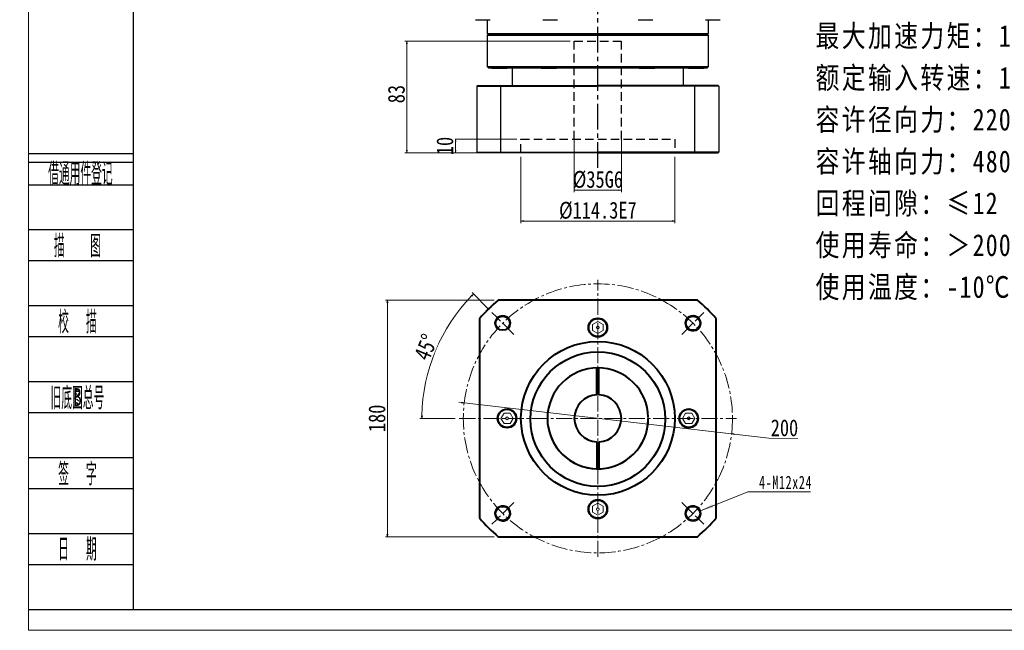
# Model space of a CAD drawing. Header units: millimetres. Extents: x 4285 to 5600, y 2125 to 3050.
# Tile 1 of 4: x 4285 to 5017, y 2125 to 2579. Entities that reach past the tile are written whole.
import ezdxf
from ezdxf.enums import TextEntityAlignment as Align

# ---------------------------------------------------------------- set-up
doc = ezdxf.new("R2010")
doc.units = ezdxf.units.MM
doc.header["$PDSIZE"] = -5
for name, pattern in [('CENTER2', [28.575, 19.05, -3.175, 3.175, -3.175]), ('DASHED2', [9.525, 6.35, -3.175]), ('点画线', [18, 12, -2, 2, -2])]:
    doc.linetypes.add(name, pattern=pattern)
doc.layers.get('0').update_dxf_attribs({"lineweight": 35})
for name, color, linetype in [('1轮廓实线层', 7, 'Continuous'), ('2细线层', 4, 'Continuous'), ('3中心线层', 1, 'CENTER2'), ('4虚线层', 6, 'DASHED2'), ('6文字层', 3, 'Continuous')]:
    doc.layers.add(name, color=color, linetype=linetype)
for name, color, linetype, lineweight in [('中心线层', 1, '点画线', 18), ('图框_外框线', 7, 'Continuous', 18), ('尺寸线层', 3, 'Continuous', 18), ('粗实线', 7, 'Continuous', 50), ('粗实线层', 7, 'Continuous', 35), ('细实线', 7, 'Continuous', 18), ('虚线', 7, 'Continuous', 18)]:
    doc.layers.add(name, color=color, linetype=linetype, lineweight=lineweight)
doc.styles.add('PC_TEXTSTYLE', font='ISOCP.SHX', dxfattribs={"width": 0.707, "bigfont": 'GBCBIG.SHX'})
doc.styles.get("Standard").update_dxf_attribs({"font": 'SimSun.ttf'})
doc.styles.add('宋体', font='SimSun.ttf', dxfattribs={"width": 0.8})
doc.styles.add('标准', font='txt', dxfattribs={"width": 0.667})
doc.dimstyles.new('A水平标注$0', dxfattribs={"dimtxt": 3.5, "dimasz": 2, "dimexe": 1.5, "dimexo": 3, "dimgap": 1.1, "dimtad": 1, "dimtoh": 1, "dimdec": 4, "dimdsep": 46, "dimtxsty": '宋体', "dimblk": 'OPEN', "dimcen": 3, "dimclrd": 3, "dimclre": 3, "dimclrt": 6, "dimadec": 0, "dimazin": 0, "dimtm": 1e-09, "dimtfac": 1, "dimtdec": 4, "dimtix": 1, "dimtmove": 0, "dimatfit": 3, "dimldrblk": 'OPEN', "dimfxl": 0, "dimlwd": 13, "dimlwe": 13, "dimarcsym": 0})

# ---------------------------------------------------------------- blocks, each defined once
blk = doc.blocks.new('_Open')
at = {"color": 0, "linetype": 'ByBlock', "lineweight": -2}
for p, q in [((-1, 0.17), (0, 0)), ((-1, -0.17), (0, 0)), ((0, 0), (-1, 0))]:
    blk.add_line(p, q, dxfattribs=at)
blk = doc.blocks.new('*X26')
at = {"layer": 'Defpoints', "color": 0, "transparency": 16777216}
for p in [(4635.99, 2360.84), (4654.79, 2342.04), (4611.68, 2282.15), (4817.68, 2282.15)]:
    blk.add_point(p, dxfattribs=at)
at = {"layer": '尺寸线层', "color": 3, "lineweight": 13, "transparency": 16777216}
for p, q in [((4633.87, 2362.96), (4621.17, 2375.67)), ((4608.68, 2282.15), (4582.43, 2282.15))]:
    blk.add_line(p, q, dxfattribs=at)
blk.add_arc((4714.68, 2282.15), 130.75, 135.87643, 179.12357, dxfattribs=at)
at = {"layer": '尺寸线层', "color": 3, "lineweight": 13, "transparency": 16777216, "xscale": 2, "yscale": 2, "zscale": 2}
for p, rotation in [((4622.23, 2374.61), 45.43821665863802), ((4583.93, 2282.15), 269.5617850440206)]:
    blk.add_blockref('_Open', p, dxfattribs=dict(at, rotation=rotation))
at = {"layer": '尺寸线层', "color": 6, "transparency": 16777216, "insert": (4586.92, 2335.07), "char_height": 12.5, "attachment_point": 5, "rotation": 67.5, "style": '宋体', "bg_fill": 3, "box_fill_scale": 1.1, "bg_fill_color": 257, "bg_fill_transparency": 0}
blk.add_mtext('45%%d', dxfattribs=at)
at = {"layer": 'Defpoints', "color": 0, "transparency": 16777216}
blk.add_point((4593.88, 2332.19), dxfattribs=at)
blk = doc.blocks.new('*X27')
at = {"layer": 'Defpoints', "color": 0, "transparency": 16777216}
for p in [(4615.34, 2293.64), (4814.02, 2270.66)]:
    blk.add_point(p, dxfattribs=at)
at = {"layer": '尺寸线层', "color": 3, "lineweight": 13, "transparency": 16777216}
for p, q in [((4613.35, 2293.87), (4611.37, 2294.1)), ((4615.34, 2293.64), (4814.02, 2270.66)), ((4841.87, 2267.44), (4816, 2270.43)), ((4863.37, 2267.44), (4841.87, 2267.44))]:
    blk.add_line(p, q, dxfattribs=at)
at = {"layer": '尺寸线层', "color": 3, "lineweight": 13, "transparency": 16777216, "xscale": 2, "yscale": 2, "zscale": 2}
for p, rotation in [((4615.34, 2293.64), 353.4038765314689), ((4814.02, 2270.66), 173.4038765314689)]:
    blk.add_blockref('_Open', p, dxfattribs=dict(at, rotation=rotation))
at = {"layer": '尺寸线层', "color": 6, "transparency": 16777216, "insert": (4853.37, 2275.05), "char_height": 12.5, "attachment_point": 5, "style": '宋体', "bg_fill": 3, "box_fill_scale": 1.1, "bg_fill_color": 257, "bg_fill_transparency": 0}
blk.add_mtext('200', dxfattribs=at)
blk = doc.blocks.new('*X28')
at = {"layer": '尺寸线层', "linetype": 'Continuous'}
blk.add_hatch(color=0, dxfattribs=at).paths.add_polyline_path([(-38.54, -14.1), (-29.8, -9.28), (-28.88, -11.58)], flags=0)
at = {"layer": '尺寸线层', "color": 0, "linetype": 'Continuous'}
blk.add_line((-38.54, -14.1), (-3.23, 0), dxfattribs=at)
at = {"layer": '尺寸线层', "color": 0}
for p, q in [((-3.23, 0), (0, 0)), ((0, 0), (43.2, 0)), ((0, 0), (0, 0))]:
    blk.add_line(p, q, dxfattribs=at)
at = {"layer": '尺寸线层', "color": 0, "insert": (4.95, 1.98), "char_height": 9.9, "width": 76.4983, "attachment_point": 7, "line_spacing_factor": 1.15057, "style": '标准'}
blk.add_mtext('\\T1.1;4-M12x24', dxfattribs=at)
blk = doc.blocks.new('*X29')
at = {"layer": 'Defpoints', "color": 0, "transparency": 16777216}
for p in [(4640.65, 2370.15), (4558.28, 2194.15), (4640.65, 2194.15)]:
    blk.add_point(p, dxfattribs=at)
at = {"layer": '尺寸线层', "color": 3, "lineweight": 13, "transparency": 16777216}
for p, q in [((4637.65, 2370.15), (4556.78, 2370.15)), ((4558.28, 2368.15), (4558.28, 2196.15)), ((4637.65, 2194.15), (4556.78, 2194.15))]:
    blk.add_line(p, q, dxfattribs=at)
at = {"layer": '尺寸线层', "color": 3, "lineweight": 13, "transparency": 16777216, "xscale": 2, "yscale": 2, "zscale": 2}
for p, rotation in [((4558.28, 2370.15), 90), ((4558.28, 2194.15), 270)]:
    blk.add_blockref('_Open', p, dxfattribs=dict(at, rotation=rotation))
at = {"layer": '尺寸线层', "color": 6, "transparency": 16777216, "insert": (4550.53, 2282.15), "char_height": 12.5, "attachment_point": 5, "rotation": 90, "style": '宋体', "bg_fill": 3, "box_fill_scale": 1.1, "bg_fill_color": 256, "bg_fill_true_color": 13158600, "bg_fill_transparency": 0}
blk.add_mtext('180', dxfattribs=at)
blk = doc.blocks.new('*D40')
at = {"layer": 'Defpoints', "color": 0, "transparency": 16777216}
for p in [(4657.53, 2489.67), (4650.49, 2479.67)]:
    blk.add_point(p, dxfattribs=at)
at = {"layer": '尺寸线层', "color": 3, "lineweight": 13, "transparency": 16777216}
for p, q in [((4654.53, 2489.67), (4607.27, 2489.67)), ((4608.77, 2487.67), (4608.77, 2481.67)), ((4647.49, 2479.67), (4607.27, 2479.67))]:
    blk.add_line(p, q, dxfattribs=at)
at = {"layer": '尺寸线层', "color": 3, "lineweight": 13, "transparency": 16777216, "xscale": 2, "yscale": 2, "zscale": 2}
for p, rotation in [((4608.77, 2489.67), 90), ((4608.77, 2479.67), 270)]:
    blk.add_blockref('_Open', p, dxfattribs=dict(at, rotation=rotation))
at = {"layer": '尺寸线层', "color": 6, "transparency": 16777216, "insert": (4601.02, 2484.67), "char_height": 12.5, "attachment_point": 5, "rotation": 90, "style": '宋体', "bg_fill": 3, "box_fill_scale": 1.1, "bg_fill_color": 256, "bg_fill_true_color": 13158600, "bg_fill_transparency": 0}
blk.add_mtext('10', dxfattribs=at)
at = {"layer": 'Defpoints', "color": 0, "transparency": 16777216}
blk.add_point((4608.77, 2479.67), dxfattribs=at)
blk = doc.blocks.new('*D41')
at = {"layer": 'Defpoints', "color": 0, "transparency": 16777216}
for p in [(4697.18, 2562.67), (4572.72, 2479.67), (4650.49, 2479.67)]:
    blk.add_point(p, dxfattribs=at)
at = {"layer": '尺寸线层', "color": 3, "lineweight": 13, "transparency": 16777216}
for p, q in [((4694.18, 2562.67), (4571.22, 2562.67)), ((4572.72, 2560.67), (4572.72, 2481.67)), ((4647.49, 2479.67), (4571.22, 2479.67))]:
    blk.add_line(p, q, dxfattribs=at)
at = {"layer": '尺寸线层', "color": 3, "lineweight": 13, "transparency": 16777216, "xscale": 2, "yscale": 2, "zscale": 2}
for p, rotation in [((4572.72, 2562.67), 90), ((4572.72, 2479.67), 270)]:
    blk.add_blockref('_Open', p, dxfattribs=dict(at, rotation=rotation))
at = {"layer": '尺寸线层', "color": 6, "transparency": 16777216, "insert": (4564.97, 2523.24), "char_height": 12.5, "attachment_point": 5, "rotation": 90, "style": '宋体', "bg_fill": 3, "box_fill_scale": 1.1, "bg_fill_color": 256, "bg_fill_true_color": 13158600, "bg_fill_transparency": 0}
blk.add_mtext('83', dxfattribs=at)
blk = doc.blocks.new('*D42')
at = {"layer": 'Defpoints', "color": 0, "transparency": 16777216}
for p in [(4657.53, 2479.67), (4771.83, 2479.67), (4771.83, 2428.88)]:
    blk.add_point(p, dxfattribs=at)
at = {"layer": '尺寸线层', "color": 3, "lineweight": 13, "transparency": 16777216}
for p, q in [((4657.53, 2476.67), (4657.53, 2427.38)), ((4771.83, 2476.67), (4771.83, 2427.38)), ((4659.53, 2428.88), (4769.83, 2428.88))]:
    blk.add_line(p, q, dxfattribs=at)
at = {"layer": '尺寸线层', "color": 3, "lineweight": 13, "transparency": 16777216, "xscale": 2, "yscale": 2, "zscale": 2, "rotation": 180}
blk.add_blockref('_Open', (4657.53, 2428.88), dxfattribs=at)
at = {"layer": '尺寸线层', "color": 3, "lineweight": 13, "transparency": 16777216, "xscale": 2, "yscale": 2, "zscale": 2}
blk.add_blockref('_Open', (4771.83, 2428.88), dxfattribs=at)
at = {"layer": '尺寸线层', "color": 6, "transparency": 16777216, "insert": (4714.68, 2436.63), "char_height": 12.5, "attachment_point": 5, "style": '宋体'}
blk.add_mtext('{%%c114.3}{}{E7}', dxfattribs=at)
blk = doc.blocks.new('*D43')
at = {"layer": 'Defpoints', "color": 0, "transparency": 16777216}
for p in [(4697.18, 2492.67), (4732.18, 2492.67), (4732.18, 2451.82)]:
    blk.add_point(p, dxfattribs=at)
at = {"layer": '尺寸线层', "color": 3, "lineweight": 13, "transparency": 16777216}
for p, q in [((4697.18, 2489.67), (4697.18, 2450.32)), ((4732.18, 2489.67), (4732.18, 2450.32)), ((4699.18, 2451.82), (4730.18, 2451.82))]:
    blk.add_line(p, q, dxfattribs=at)
at = {"layer": '尺寸线层', "color": 3, "lineweight": 13, "transparency": 16777216, "xscale": 2, "yscale": 2, "zscale": 2, "rotation": 180}
blk.add_blockref('_Open', (4697.18, 2451.82), dxfattribs=at)
at = {"layer": '尺寸线层', "color": 3, "lineweight": 13, "transparency": 16777216, "xscale": 2, "yscale": 2, "zscale": 2}
blk.add_blockref('_Open', (4732.18, 2451.82), dxfattribs=at)
at = {"layer": '尺寸线层', "color": 6, "transparency": 16777216, "insert": (4714.68, 2459.57), "char_height": 12.5, "attachment_point": 5, "style": '宋体'}
blk.add_mtext('{%%c35}{}{G6}', dxfattribs=at)

msp = doc.modelspace()

# ---------------------------------------------------------------- linework, layer by layer
at = {"color": 0, "lineweight": 20}
msp.add_circle((4714.6798, 2214.6515), 1.0209, dxfattribs=at)
at = {"layer": '1轮廓实线层', "linetype": 'Continuous', "lineweight": 30}
for p, q in [((4623.7209, 2578.5694), (4630.6444, 2578.5694)), ((4630.6444, 2578.5694), (4634.7209, 2578.5694)), ((4632.6798, 2568.1694), (4632.6798, 2578.5694)), ((4673.7815, 2578.5694), (4684.0447, 2578.5694)), ((4684.0447, 2578.5694), (4684.7815, 2578.5694)), ((4744.578, 2578.5694), (4755.578, 2578.5694)), ((4794.6386, 2578.5694), (4805.6386, 2578.5694)), ((4796.6798, 2578.5694), (4796.6798, 2568.1694)), ((4633.1798, 2567.6694), (4632.6798, 2568.1694)), ((4796.6798, 2568.1694), (4632.6798, 2568.1694)), ((4632.6798, 2567.1694), (4633.1798, 2567.6694)), ((4632.6798, 2543.4694), (4632.6798, 2567.1694)), ((4632.6798, 2567.1694), (4796.6798, 2567.1694)), ((4633.1798, 2567.6694), (4796.1798, 2567.6694)), ((4796.6798, 2568.1694), (4796.1798, 2567.6694)), ((4796.1798, 2567.6694), (4796.6798, 2567.1694)), ((4796.6798, 2567.1694), (4796.6798, 2543.4694)), ((4633.4798, 2542.6694), (4632.6798, 2543.4694)), ((4714.6798, 2543.4694), (4632.6798, 2543.4694)), ((4633.4798, 2542.6694), (4714.6798, 2542.6694)), ((4636.1798, 2542.5694), (4647.1798, 2542.5694)), ((4651.1798, 2529.6694), (4651.1798, 2542.6694)), ((4672.6798, 2542.5694), (4683.6798, 2542.5694)), ((4796.6798, 2543.4694), (4714.6798, 2543.4694)), ((4714.6798, 2542.6694), (4795.8798, 2542.6694)), ((4745.6798, 2542.5694), (4756.6798, 2542.5694)), ((4778.1798, 2542.6694), (4778.1798, 2529.6694)), ((4782.1798, 2542.5694), (4793.1798, 2542.5694)), ((4796.6798, 2543.4694), (4795.8798, 2542.6694)), ((4786.6845, 2529.1694), (4786.5023, 2529.6694)), ((4786.6845, 2480.1694), (4786.6845, 2529.1694)), ((4804.1845, 2529.6694), (4804.6845, 2529.1694)), ((4804.6845, 2529.1694), (4804.6845, 2480.1694)), ((4714.6845, 2479.6694), (4804.1845, 2479.6694)), ((4786.6845, 2480.1694), (4786.5023, 2479.6694)), ((4804.1845, 2479.6694), (4804.6845, 2480.1694))]:
    msp.add_line(p, q, dxfattribs=at)
at = {"layer": '1轮廓实线层'}
for p, q in [((4804.1845, 2529.6694), (4714.6845, 2529.6694)), ((4804.6845, 2529.1694), (4714.6845, 2529.1694)), ((4804.6845, 2480.1694), (4714.6845, 2480.1694))]:
    msp.add_line(p, q, dxfattribs=at)
at = {"layer": '1轮廓实线层', "linetype": 'Continuous', "lineweight": 30}
for centre, start, end in [((4636.1798, 2543.5694), 244.1580672, 270), ((4647.1798, 2543.5694), 270, 295.8419328), ((4672.6798, 2543.5694), 244.1580672, 270), ((4683.6798, 2543.5694), 270, 295.8419328), ((4745.6798, 2543.5694), 244.1580672, 270), ((4756.6798, 2543.5694), 270, 295.8419328), ((4782.1798, 2543.5694), 244.1580672, 270), ((4793.1798, 2543.5694), 270, 295.8419328)]:
    msp.add_arc(centre, 1, start, end, dxfattribs=at)
at = {"layer": '2细线层'}
for p, q in [((4291.6357, 2479.1688), (4369.4502, 2479.1688)), ((4291.6357, 2472.5213), (4369.4502, 2472.5213)), ((4291.6357, 2455.9025), (4369.4502, 2455.9025)), ((4291.6357, 2422.6649), (4369.4502, 2422.6649)), ((4291.6357, 2399.3986), (4369.4502, 2399.3986)), ((4291.6357, 2366.161), (4369.4502, 2366.161)), ((4291.6357, 2342.8947), (4369.4502, 2342.8947)), ((4291.6357, 2309.6572), (4369.4502, 2309.6572)), ((4291.6357, 2286.3909), (4369.4502, 2286.3909)), ((4291.6357, 2253.1533), (4369.4502, 2253.1533)), ((4291.6357, 2229.887), (4369.4502, 2229.887)), ((4291.6357, 2196.6494), (4369.4502, 2196.6494)), ((4291.6357, 2173.3831), (4369.4502, 2173.3831)), ((4291.6357, 2140.1455), (4369.4502, 2140.1455))]:
    msp.add_line(p, q, dxfattribs=at)
at = {"layer": '3中心线层'}
msp.add_line((4714.6845, 2468.4623), (4714.6845, 2710.1694), dxfattribs=at)
at = {"layer": '4虚线层'}
for p, q in [((4697.1845, 2562.6694), (4732.1845, 2562.6694)), ((4697.1845, 2489.6694), (4697.1845, 2562.6694)), ((4732.1845, 2489.6694), (4732.1845, 2562.6694)), ((4657.5345, 2489.6694), (4771.8345, 2489.6694)), ((4657.5345, 2479.6694), (4657.5345, 2489.6694)), ((4771.8345, 2489.6694), (4771.8345, 2479.6694))]:
    msp.add_line(p, q, dxfattribs=at)
at = {"layer": '中心线层'}
for p, q in [((4652.222, 2344.6092), (4635.9915, 2360.8398)), ((4777.1375, 2344.6092), (4793.368, 2360.8398)), ((4652.222, 2219.6938), (4635.9915, 2203.4632)), ((4777.1375, 2219.6938), (4793.368, 2203.4632))]:
    msp.add_line(p, q, dxfattribs=at)
msp.add_circle((4714.6798, 2282.1515), 100, dxfattribs=at)
at = {"layer": '粗实线', "color": 0, "lineweight": 40}
msp.add_line((4640.646, 2194.1515), (4788.7135, 2194.1515), dxfattribs=at)
for centre, radius in [((4714.6798, 2214.6515), 7), ((4714.6798, 2214.6515), 6.75), ((4643.9691, 2211.4408), 5.25), ((4785.3904, 2211.4408), 5.25)]:
    msp.add_circle(centre, radius, dxfattribs=at)
for start, end in [(220.073664, 229.926336), (310.073664, 319.926336)]:
    msp.add_arc((4714.6798, 2282.1515), 115, start, end, dxfattribs=at)
at = {"layer": '粗实线层'}
for centre in [(4643.9691, 2352.8622), (4785.3904, 2352.8622), (4643.9691, 2211.4408), (4785.3904, 2211.4408)]:
    msp.add_circle(centre, 5.25, dxfattribs=at)
at = {"layer": '粗实线层', "lineweight": 18}
for centre, start, end in [((4643.9691, 2352.8622), 315, 226.7191313), ((4785.3904, 2352.8622), 225, 136.7191313), ((4643.9691, 2211.4408), 45, 316.7191313), ((4785.3904, 2211.4408), 135, 46.7191313)]:
    msp.add_arc(centre, 6, start, end, dxfattribs=at)
at = {"layer": '细实线', "color": 0}
for centre, start, end in [((4643.9691, 2211.4408), 316.7191313, 225), ((4785.3904, 2211.4408), 315, 223.2808687)]:
    msp.add_arc(centre, 6, start, end, dxfattribs=at)
at = {"layer": '虚线', "color": 0}
msp.add_lwpolyline([(4714.6798, 2210.1515), (4718.5769, 2212.4015), (4718.5769, 2216.9015), (4714.6798, 2219.1515), (4710.7826, 2216.9015), (4710.7826, 2212.4015)], close=True, dxfattribs=at)

# ---------------------------------------------------------------- block references
at = {"layer": '尺寸线层'}
msp.add_blockref('*X28', (4829.4734, 2227.611), dxfattribs=at)

# ---------------------------------------------------------------- texts
at = {"layer": '6文字层', "color": 3, "style": 'PC_TEXTSTYLE'}
for s, width, p in [('借通用件登记', 0.667, (4330.121, 2464.6526)), ('描   图', 0.6667, (4327.9032, 2411.0318)), ('校  描', 0.667, (4327.9032, 2354.5279)), ('旧底图总号', 0.667, (4327.9032, 2298.024)), ('签  字', 0.667, (4327.9032, 2241.5201)), ('日  期', 0.667, (4327.9239, 2185.348))]:
    msp.add_text(s, height=16.61879, dxfattribs=dict(at, width=width)).set_placement(p, align=Align.MIDDLE)
at = {"layer": '6文字层', "width": 0.707}
msp.add_text('B', height=13.295, dxfattribs=at).set_placement((4327.9032, 2298.024), align=Align.MIDDLE)
at = {"layer": '尺寸线层', "insert": (4876.475, 2667.945), "char_height": 12.873497, "width": 306.00459, "attachment_point": 1, "line_spacing_factor": 1.15057, "style": '标准'}
msp.add_mtext('{\\fNSimSun|b0|i0|c134|p49;\\H1.25976x;\\W0.8;\\T1.1;性能参数：\\H0.7938x;\\T1;\\P\\H1.25976x;\\T1.1;减速比：1:15-100\\H0.7938x;\\T1;\\P\\H1.25976x;\\T1.1;额定输出力矩：430-1300 N.m\\H0.7938x;\\T1;\\P\\H1.25976x;\\T1.1;最大加速力矩：1.5倍额定扭矩\\H0.7938x;\\T1;\\P\\H1.25976x;\\T1.1;额定输入转速：1500 rpm\\H0.7938x;\\T1;\\P\\H1.25976x;\\T1.1;容许径向力：2200 N\\H0.7938x;\\T1;\\P\\H1.25976x;\\T1.1;容许轴向力：4800 N\\H0.7938x;\\T1;\\P\\H1.25976x;\\T1.1;回程间隙：≤12 arcmin\\H0.7938x;\\T1;\\P\\H1.25976x;\\T1.1;使用寿命：＞20000 h\\H0.7938x;\\T1;\\P\\H1.25976x;\\T1.1;使用温度：-10℃~80℃}', dxfattribs=at)

# ---------------------------------------------------------------- next in the draw order: dimensions: what is measured, and where the dimension line sits
at = {"layer": '尺寸线层'}
dim = msp.add_angular_dim_2l(base=(4593.8831, 2332.1871), line1=((4611.6798, 2282.1515), (4817.6798, 2282.1515)), line2=((4635.9915, 2360.8398), (4654.7872, 2342.0441)), dimstyle='A水平标注$0', override={"dimtxt": 12.5, "dimgap": 1.5, "dimdec": 1, "dimpost": '<>', "dimblk": 'Open', "dimtvp": 0.1, "dimtfill": 1, "dimtfillclr": 256}, dxfattribs=at)
dim.commit()
dim.dimension.update_dxf_attribs({"geometry": '*X26', "text_midpoint": (4586.9166, 2335.0728)})

# ---------------------------------------------------------------- next in the draw order: linework, layer by layer
at = {"layer": '粗实线', "color": 0, "lineweight": 40}
for p, q in [((4788.7135, 2370.1515), (4640.646, 2370.1515)), ((4713.9298, 2299.6354), (4713.9298, 2319.6442)), ((4715.4298, 2299.6354), (4715.4298, 2319.6442))]:
    msp.add_line(p, q, dxfattribs=at)
at = {"layer": '粗实线', "color": 0, "lineweight": 0}
msp.add_lwpolyline([(4714.6798, 2354.1515), (4710.7826, 2351.9015), (4710.7826, 2347.4015), (4714.6798, 2345.1515), (4718.5769, 2347.4015), (4718.5769, 2351.9015)], close=True, dxfattribs=at)
at = {"layer": '粗实线', "color": 0, "lineweight": 40}
for centre, radius in [((4643.9691, 2352.8622), 5.25), ((4714.6798, 2349.6515), 7), ((4714.6798, 2349.6515), 6.75), ((4785.3904, 2352.8622), 5.25)]:
    msp.add_circle(centre, radius, dxfattribs=at)
at = {"layer": '粗实线', "color": 0, "lineweight": 0}
msp.add_circle((4714.6798, 2349.6515), 1.0209, dxfattribs=at)
at = {"layer": '粗实线', "color": 0, "lineweight": 40}
for start, end in [(130.073664, 139.926336), (40.073664, 49.926336)]:
    msp.add_arc((4714.6798, 2282.1515), 115, start, end, dxfattribs=at)
at = {"layer": '细实线', "color": 0}
for centre, start, end in [((4643.9691, 2352.8622), 315, 226.7191313), ((4785.3904, 2352.8622), 313.2808687, 225)]:
    msp.add_arc(centre, 6, start, end, dxfattribs=at)

# ---------------------------------------------------------------- next in the draw order: dimensions: what is measured, and where the dimension line sits
at = {"layer": '尺寸线层'}
dim = msp.add_diameter_dim_2p(p1=(4615.3417, 2293.6385), p2=(4814.0178, 2270.6645), dimstyle='A水平标注$0', override={"dimtxt": 12.5, "dimgap": 1.5, "dimdec": 1, "dimpost": '<>', "dimblk": 'Open', "dimtvp": 0.1, "dimtfill": 1, "dimtfillclr": 256}, dxfattribs=at)
dim.commit()
dim.dimension.update_dxf_attribs({"geometry": '*X27', "text_midpoint": (4841.8737, 2267.4434), "dimtype": 163})

# ---------------------------------------------------------------- next in the draw order: linework, layer by layer
at = {"layer": '中心线层'}
for p, q in [((4714.6798, 2179.1515), (4714.6798, 2385.1515)), ((4611.6798, 2282.1515), (4817.6798, 2282.1515))]:
    msp.add_line(p, q, dxfattribs=at)
at = {"layer": '粗实线', "color": 0, "lineweight": 40}
for p, q in [((4626.6798, 2356.1853), (4626.6798, 2208.1177)), ((4802.6798, 2208.1177), (4802.6798, 2356.1853)), ((4713.9298, 2264.6676), (4713.9298, 2244.6589)), ((4715.4298, 2264.6676), (4715.4298, 2244.6589))]:
    msp.add_line(p, q, dxfattribs=at)
at = {"layer": '粗实线', "color": 0, "lineweight": 0}
for points in [[(4642.6798, 2282.1515), (4644.9298, 2278.2544), (4649.4298, 2278.2544), (4651.6798, 2282.1515), (4649.4298, 2286.0486), (4644.9298, 2286.0486)], [(4786.6798, 2282.1515), (4784.4298, 2286.0486), (4779.9298, 2286.0486), (4777.6798, 2282.1515), (4779.9298, 2278.2544), (4784.4298, 2278.2544)]]:
    msp.add_lwpolyline(points, close=True, dxfattribs=at)
at = {"layer": '粗实线', "color": 0, "lineweight": 40}
for centre, radius in [((4714.6798, 2282.1515), 57.15), ((4714.6798, 2281.5265), 49.999), ((4647.1798, 2282.1515), 7), ((4647.1798, 2282.1515), 6.75), ((4782.1798, 2282.1515), 7), ((4782.1798, 2282.1515), 6.75)]:
    msp.add_circle(centre, radius, dxfattribs=at)
at = {"layer": '粗实线', "color": 0, "lineweight": 0}
for centre in [(4647.1798, 2282.1515), (4782.1798, 2282.1515)]:
    msp.add_circle(centre, 1.0209, dxfattribs=at)
at = {"layer": '粗实线', "color": 0, "lineweight": 40}
for radius, start, end in [(37.5001, 90, 0), (37.5001, 1.1459875, 90), (17.5, 92.4562857, 180), (17.5, 272.4562857, 87.5437143), (37.5001, 189.0384367, 358.8540125), (17.5, 180, 267.5437143)]:
    msp.add_arc((4714.6798, 2282.1515), radius, start, end, dxfattribs=at)

# ---------------------------------------------------------------- next in the draw order: dimensions: what is measured, and where the dimension line sits
at = {"layer": '尺寸线层'}
dim = msp.add_linear_dim(base=(4558.2779, 2194.1515), p1=(4640.646, 2370.1515), p2=(4640.646, 2194.1515), angle=270, text='180', dimstyle='A水平标注$0', override={"dimtxt": 12.5, "dimgap": 1.5, "dimdec": 1, "dimpost": '<>', "dimblk": 'Open', "dimtvp": 0.1, "dimtfill": 1, "dimtfillclr": 256}, dxfattribs=at)
dim.commit()
dim.dimension.update_dxf_attribs({"geometry": '*X29', "text_midpoint": (4558.2779, 2282.1515), "dimtype": 160})

# ---------------------------------------------------------------- next in the draw order: linework, layer by layer
at = {"layer": '图框_外框线', "color": 3}
msp.add_lwpolyline([(4291.541, 2124.5637), (5600.4147, 2124.5637), (5600.4147, 3050.1243), (4291.541, 3050.1243)], close=True, dxfattribs=at)
at = {"layer": '图框_外框线', "color": 3, "lineweight": 25}
msp.add_lwpolyline([(4369.4502, 2140.1455), (5584.8329, 2140.1455), (5584.8329, 3034.5425), (4369.4502, 3034.5425)], close=True, dxfattribs=at)

# ---------------------------------------------------------------- next in the draw order: dimensions: what is measured, and where the dimension line sits
at = {"layer": '尺寸线层'}
dim = msp.add_linear_dim(base=(4608.7715, 2479.6694), p1=(4657.5345, 2489.6694), p2=(4650.4893, 2479.6694), angle=90, dimstyle='A水平标注$0', override={"dimtxt": 12.5, "dimgap": 1.5, "dimdec": 1, "dimpost": '<>', "dimblk": 'Open', "dimtvp": 0.1, "dimtfill": 1, "dimtfillclr": 256}, dxfattribs=at)
dim.commit()
dim.dimension.update_dxf_attribs({"geometry": '*D40', "text_midpoint": (4608.7715, 2484.6694), "dimtype": 160})

# ---------------------------------------------------------------- next in the draw order: dimensions: what is measured, and where the dimension line sits
dim = msp.add_linear_dim(base=(4572.7178, 2479.6694), p1=(4697.1845, 2562.6694), p2=(4650.4893, 2479.6694), angle=90, dimstyle='A水平标注$0', override={"dimtxt": 12.5, "dimgap": 1.5, "dimdec": 1, "dimpost": '<>', "dimblk": 'Open', "dimtvp": 0.1, "dimtfill": 1, "dimtfillclr": 256}, dxfattribs=at)
dim.commit()
dim.dimension.update_dxf_attribs({"geometry": '*D41', "text_midpoint": (4572.7178, 2523.2414), "dimtype": 160})

# ---------------------------------------------------------------- next in the draw order: linework, layer by layer
at = {"layer": '1轮廓实线层', "linetype": 'Continuous', "lineweight": 30}
for p, q in [((4625.1845, 2529.6694), (4624.6845, 2529.1694)), ((4624.6845, 2529.1694), (4624.6845, 2480.1694)), ((4642.6845, 2529.1694), (4642.8668, 2529.6694)), ((4642.6845, 2480.1694), (4642.6845, 2529.1694)), ((4625.1845, 2479.6694), (4624.6845, 2480.1694)), ((4714.6845, 2479.6694), (4625.1845, 2479.6694)), ((4642.6845, 2480.1694), (4642.8668, 2479.6694))]:
    msp.add_line(p, q, dxfattribs=at)
at = {"layer": '1轮廓实线层'}
for p, q in [((4624.6845, 2529.1694), (4714.6845, 2529.1694)), ((4625.1845, 2529.6694), (4714.6845, 2529.6694)), ((4624.6845, 2480.1694), (4714.6845, 2480.1694))]:
    msp.add_line(p, q, dxfattribs=at)

# ---------------------------------------------------------------- next in the draw order: dimensions: what is measured, and where the dimension line sits
at = {"layer": '尺寸线层'}
for base, p1, p2, text, picture, middle in [((4732.1845, 2451.8175), (4697.1845, 2492.6694), (4732.1845, 2492.6694), '{%%c<>}{}{G6}', '*D43', (4714.6845, 2451.8175)), ((4771.8345, 2428.879), (4657.5345, 2479.6694), (4771.8345, 2479.6694), '{%%c<>}{}{E7}', '*D42', (4714.6845, 2428.879))]:
    dim = msp.add_linear_dim(base=base, p1=p1, p2=p2, text=text, dimstyle='A水平标注$0', override={"dimtxt": 12.5, "dimgap": 1.5, "dimdec": 1, "dimpost": '<>', "dimblk": 'Open', "dimtvp": 0.1, "dimtfill": 0, "dimtfillclr": 256}, dxfattribs=at)
    dim.commit()
    dim.dimension.update_dxf_attribs({"geometry": picture, "text_midpoint": middle, "dimtype": 160})

doc.saveas('drawing.dxf')
